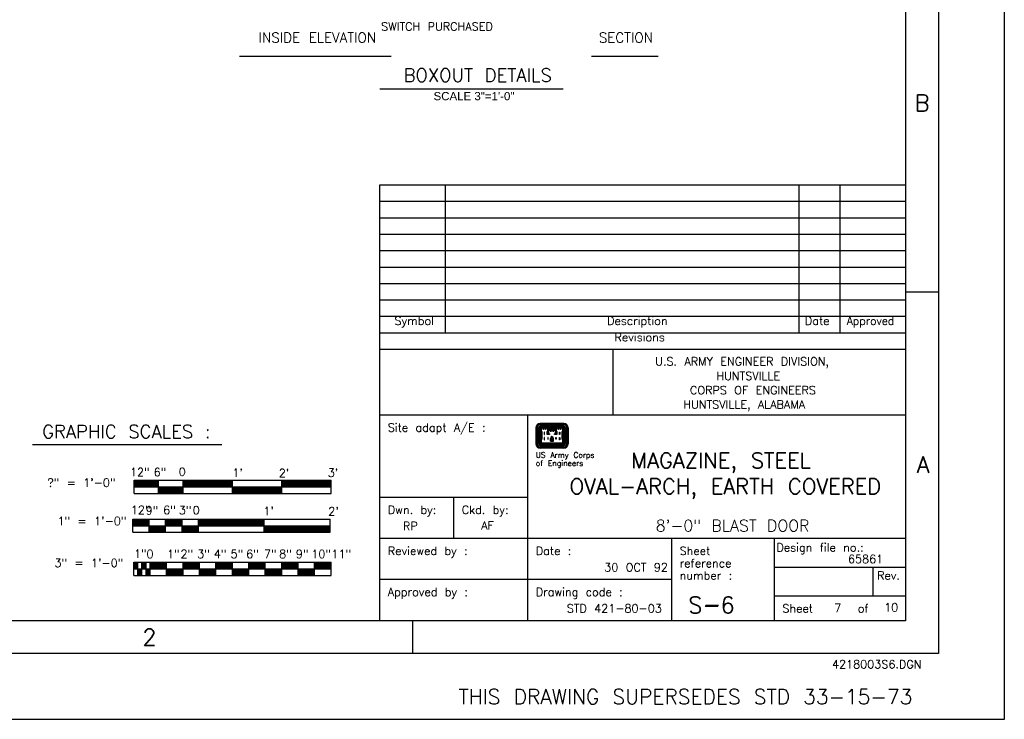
# Model space of a CAD drawing. Extents: x -27.8 to 14.2, y -21.6 to 8.4.
# Tile 12 of 30: x -0.8 to 14.2, y -21.6 to -11. Entities that reach past the tile are written whole.
import ezdxf
from ezdxf.enums import TextEntityAlignment as Align

# ---------------------------------------------------------------- set-up
doc = ezdxf.new("R2010")
doc.units = 0
doc.header["$MEASUREMENT"] = 0
for name, color, linetype in [('01', 7, 'CONTINUOUS'), ('02', 7, 'CONTINUOUS'), ('20', 7, 'CONTINUOUS')]:
    doc.layers.add(name, color=color, linetype=linetype)
doc.styles.add('ARIAL', font='Arial')
doc.styles.add('TXT_SHX', font='txt.shx')

msp = doc.modelspace()

# ---------------------------------------------------------------- linework, layer by layer
at = {"layer": '01', "color": 7, "linetype": 'CONTINUOUS'}
for p, q in [((14.214, 8.357), (14.214, -21.643)), ((13.214, 7.357), (13.214, -20.643)), ((12.714, 6.857), (12.714, -20.143)), ((2.584, -11.556), (4.889, -11.556)), ((7.935, -11.556), (8.951, -11.556)), ((4.72, -12.051), (7.505, -12.051)), ((4.714, -13.518), (4.714, -16.018)), ((12.714, -13.518), (4.714, -13.518)), ((5.714, -13.518), (5.714, -15.768)), ((11.089, -13.518), (11.089, -15.768)), ((11.714, -13.518), (11.714, -15.768)), ((12.714, -13.768), (4.714, -13.768)), ((12.714, -14.018), (4.714, -14.018)), ((12.714, -14.268), (4.714, -14.268)), ((12.714, -14.518), (4.714, -14.518)), ((12.714, -14.768), (4.714, -14.768)), ((12.714, -15.018), (4.714, -15.018)), ((12.714, -15.268), (4.714, -15.268)), ((12.714, -15.143), (13.214, -15.143)), ((12.714, -15.518), (4.714, -15.518)), ((12.714, -15.768), (4.714, -15.768)), ((4.714, -16.018), (4.714, -20.143)), ((12.714, -16.018), (4.714, -16.018)), ((8.262, -16.018), (8.262, -17.018)), ((12.714, -17.018), (4.714, -17.018)), ((6.964, -17.018), (6.964, -20.143)), ((6.964, -18.268), (4.714, -18.268)), ((5.839, -18.268), (5.839, -18.893)), ((12.714, -18.893), (4.714, -18.893)), ((9.152, -18.893), (9.152, -20.143)), ((10.714, -18.893), (10.714, -20.143)), ((0.976, -19.254), (3.976, -19.254)), ((0.976, -19.454), (0.976, -19.254)), ((0.976, -19.259), (1.039, -19.259)), ((0.976, -19.264), (1.039, -19.264)), ((0.976, -19.269), (1.039, -19.269)), ((0.976, -19.274), (1.039, -19.274)), ((0.976, -19.279), (1.039, -19.279)), ((0.976, -19.284), (1.039, -19.284)), ((0.976, -19.289), (1.039, -19.289)), ((0.976, -19.294), (1.039, -19.294)), ((0.976, -19.299), (1.039, -19.299)), ((0.976, -19.304), (1.039, -19.304)), ((0.976, -19.309), (1.039, -19.309)), ((0.976, -19.314), (1.039, -19.314)), ((1.039, -19.454), (1.039, -19.254)), ((1.101, -19.454), (1.101, -19.254)), ((1.101, -19.259), (1.164, -19.259)), ((1.101, -19.264), (1.164, -19.264)), ((1.101, -19.269), (1.164, -19.269)), ((1.101, -19.274), (1.164, -19.274)), ((1.101, -19.279), (1.164, -19.279)), ((1.101, -19.284), (1.164, -19.284)), ((1.101, -19.289), (1.164, -19.289)), ((1.101, -19.294), (1.164, -19.294)), ((1.101, -19.299), (1.164, -19.299)), ((1.101, -19.304), (1.164, -19.304)), ((1.101, -19.309), (1.164, -19.309)), ((1.101, -19.314), (1.164, -19.314)), ((1.164, -19.454), (1.164, -19.254)), ((1.226, -19.454), (1.226, -19.254)), ((1.226, -19.259), (1.476, -19.259)), ((1.226, -19.264), (1.476, -19.264)), ((1.226, -19.269), (1.476, -19.269)), ((1.226, -19.274), (1.476, -19.274)), ((1.226, -19.279), (1.476, -19.279)), ((1.226, -19.284), (1.476, -19.284)), ((1.226, -19.289), (1.476, -19.289)), ((1.226, -19.294), (1.476, -19.294)), ((1.226, -19.299), (1.476, -19.299)), ((1.226, -19.304), (1.476, -19.304)), ((1.226, -19.309), (1.476, -19.309)), ((1.226, -19.314), (1.476, -19.314)), ((1.476, -19.454), (1.476, -19.254)), ((1.726, -19.454), (1.726, -19.254)), ((1.726, -19.454), (1.726, -19.254)), ((1.726, -19.259), (1.976, -19.259)), ((1.726, -19.264), (1.976, -19.264)), ((1.726, -19.269), (1.976, -19.269)), ((1.726, -19.274), (1.976, -19.274)), ((1.726, -19.279), (1.976, -19.279)), ((1.726, -19.284), (1.976, -19.284)), ((1.726, -19.289), (1.976, -19.289)), ((1.726, -19.294), (1.976, -19.294)), ((1.726, -19.299), (1.976, -19.299)), ((1.726, -19.304), (1.976, -19.304)), ((1.726, -19.309), (1.976, -19.309)), ((1.726, -19.314), (1.976, -19.314)), ((1.976, -19.454), (1.976, -19.254)), ((2.226, -19.454), (2.226, -19.254)), ((2.226, -19.454), (2.226, -19.254)), ((2.226, -19.259), (2.476, -19.259)), ((2.226, -19.264), (2.476, -19.264)), ((2.226, -19.269), (2.476, -19.269)), ((2.226, -19.274), (2.476, -19.274)), ((2.226, -19.279), (2.476, -19.279)), ((2.226, -19.284), (2.476, -19.284)), ((2.226, -19.289), (2.476, -19.289)), ((2.226, -19.294), (2.476, -19.294)), ((2.226, -19.299), (2.476, -19.299)), ((2.226, -19.304), (2.476, -19.304)), ((2.226, -19.309), (2.476, -19.309)), ((2.226, -19.314), (2.476, -19.314)), ((2.476, -19.454), (2.476, -19.254)), ((2.726, -19.454), (2.726, -19.254)), ((2.726, -19.454), (2.726, -19.254)), ((2.726, -19.259), (2.976, -19.259)), ((2.726, -19.264), (2.976, -19.264)), ((2.726, -19.269), (2.976, -19.269)), ((2.726, -19.274), (2.976, -19.274)), ((2.726, -19.279), (2.976, -19.279)), ((2.726, -19.284), (2.976, -19.284)), ((2.726, -19.289), (2.976, -19.289)), ((2.726, -19.294), (2.976, -19.294)), ((2.726, -19.299), (2.976, -19.299)), ((2.726, -19.304), (2.976, -19.304)), ((2.726, -19.309), (2.976, -19.309)), ((2.726, -19.314), (2.976, -19.314)), ((2.976, -19.454), (2.976, -19.254)), ((3.226, -19.454), (3.226, -19.254)), ((3.226, -19.454), (3.226, -19.254)), ((3.226, -19.259), (3.476, -19.259)), ((3.226, -19.264), (3.476, -19.264)), ((3.226, -19.269), (3.476, -19.269)), ((3.226, -19.274), (3.476, -19.274)), ((3.226, -19.279), (3.476, -19.279)), ((3.226, -19.284), (3.476, -19.284)), ((3.226, -19.289), (3.476, -19.289)), ((3.226, -19.294), (3.476, -19.294)), ((3.226, -19.299), (3.476, -19.299)), ((3.226, -19.304), (3.476, -19.304)), ((3.226, -19.309), (3.476, -19.309)), ((3.226, -19.314), (3.476, -19.314)), ((3.476, -19.454), (3.476, -19.254)), ((3.476, -19.454), (3.476, -19.254)), ((3.726, -19.454), (3.726, -19.254)), ((3.726, -19.454), (3.726, -19.254)), ((3.726, -19.259), (3.976, -19.259)), ((3.726, -19.264), (3.976, -19.264)), ((3.726, -19.269), (3.976, -19.269)), ((3.726, -19.274), (3.976, -19.274)), ((3.726, -19.279), (3.976, -19.279)), ((3.726, -19.284), (3.976, -19.284)), ((3.726, -19.289), (3.976, -19.289)), ((3.726, -19.294), (3.976, -19.294)), ((3.726, -19.299), (3.976, -19.299)), ((3.726, -19.304), (3.976, -19.304)), ((3.726, -19.309), (3.976, -19.309)), ((3.726, -19.314), (3.976, -19.314)), ((3.976, -19.454), (3.976, -19.254)), ((0.976, -19.319), (1.039, -19.319)), ((0.976, -19.324), (1.039, -19.324)), ((0.976, -19.329), (1.039, -19.329)), ((0.976, -19.334), (1.039, -19.334)), ((0.976, -19.339), (1.039, -19.339)), ((0.976, -19.344), (1.039, -19.344)), ((0.976, -19.349), (1.039, -19.349)), ((0.976, -19.354), (3.976, -19.354)), ((0.976, -19.454), (3.976, -19.454)), ((1.039, -19.358), (1.101, -19.358)), ((1.039, -19.363), (1.101, -19.363)), ((1.039, -19.368), (1.101, -19.368)), ((1.039, -19.373), (1.101, -19.373)), ((1.039, -19.378), (1.101, -19.378)), ((1.039, -19.383), (1.101, -19.383)), ((1.039, -19.388), (1.101, -19.388)), ((1.039, -19.393), (1.101, -19.393)), ((1.039, -19.398), (1.101, -19.398)), ((1.039, -19.403), (1.101, -19.403)), ((1.039, -19.408), (1.101, -19.408)), ((1.039, -19.413), (1.101, -19.413)), ((1.039, -19.418), (1.101, -19.418)), ((1.039, -19.423), (1.101, -19.423)), ((1.039, -19.428), (1.101, -19.428)), ((1.039, -19.433), (1.101, -19.433)), ((1.039, -19.438), (1.101, -19.438)), ((1.039, -19.443), (1.101, -19.443)), ((1.039, -19.448), (1.101, -19.448)), ((1.101, -19.319), (1.164, -19.319)), ((1.101, -19.324), (1.164, -19.324)), ((1.101, -19.329), (1.164, -19.329)), ((1.101, -19.334), (1.164, -19.334)), ((1.101, -19.339), (1.164, -19.339)), ((1.101, -19.344), (1.164, -19.344)), ((1.101, -19.349), (1.164, -19.349)), ((1.164, -19.357), (1.226, -19.357)), ((1.164, -19.362), (1.226, -19.362)), ((1.164, -19.367), (1.226, -19.367)), ((1.164, -19.372), (1.226, -19.372)), ((1.164, -19.377), (1.226, -19.377)), ((1.164, -19.382), (1.226, -19.382)), ((1.164, -19.387), (1.226, -19.387)), ((1.164, -19.392), (1.226, -19.392)), ((1.164, -19.397), (1.226, -19.397)), ((1.164, -19.402), (1.226, -19.402)), ((1.164, -19.407), (1.226, -19.407)), ((1.164, -19.412), (1.226, -19.412)), ((1.164, -19.417), (1.226, -19.417)), ((1.164, -19.422), (1.226, -19.422)), ((1.164, -19.427), (1.226, -19.427)), ((1.164, -19.432), (1.226, -19.432)), ((1.164, -19.437), (1.226, -19.437)), ((1.164, -19.442), (1.226, -19.442)), ((1.164, -19.447), (1.226, -19.447)), ((1.226, -19.319), (1.476, -19.319)), ((1.226, -19.324), (1.476, -19.324)), ((1.226, -19.329), (1.476, -19.329)), ((1.226, -19.334), (1.476, -19.334)), ((1.226, -19.339), (1.476, -19.339)), ((1.226, -19.344), (1.476, -19.344)), ((1.226, -19.349), (1.476, -19.349)), ((1.476, -19.359), (1.726, -19.359)), ((1.476, -19.364), (1.726, -19.364)), ((1.476, -19.369), (1.726, -19.369)), ((1.476, -19.374), (1.726, -19.374)), ((1.476, -19.379), (1.726, -19.379)), ((1.476, -19.384), (1.726, -19.384)), ((1.476, -19.389), (1.726, -19.389)), ((1.476, -19.394), (1.726, -19.394)), ((1.476, -19.399), (1.726, -19.399)), ((1.476, -19.404), (1.726, -19.404)), ((1.476, -19.409), (1.726, -19.409)), ((1.476, -19.414), (1.726, -19.414)), ((1.476, -19.419), (1.726, -19.419)), ((1.476, -19.424), (1.726, -19.424)), ((1.476, -19.429), (1.726, -19.429)), ((1.476, -19.434), (1.726, -19.434)), ((1.476, -19.439), (1.726, -19.439)), ((1.476, -19.444), (1.726, -19.444)), ((1.476, -19.449), (1.726, -19.449)), ((1.726, -19.319), (1.976, -19.319)), ((1.726, -19.324), (1.976, -19.324)), ((1.726, -19.329), (1.976, -19.329)), ((1.726, -19.334), (1.976, -19.334)), ((1.726, -19.339), (1.976, -19.339)), ((1.726, -19.344), (1.976, -19.344)), ((1.726, -19.349), (1.976, -19.349)), ((1.976, -19.359), (2.226, -19.359)), ((1.976, -19.364), (2.226, -19.364)), ((1.976, -19.369), (2.226, -19.369)), ((1.976, -19.374), (2.226, -19.374)), ((1.976, -19.379), (2.226, -19.379)), ((1.976, -19.384), (2.226, -19.384)), ((1.976, -19.389), (2.226, -19.389)), ((1.976, -19.394), (2.226, -19.394)), ((1.976, -19.399), (2.226, -19.399)), ((1.976, -19.404), (2.226, -19.404)), ((1.976, -19.409), (2.226, -19.409)), ((1.976, -19.414), (2.226, -19.414)), ((1.976, -19.419), (2.226, -19.419)), ((1.976, -19.424), (2.226, -19.424)), ((1.976, -19.429), (2.226, -19.429)), ((1.976, -19.434), (2.226, -19.434)), ((1.976, -19.439), (2.226, -19.439)), ((1.976, -19.444), (2.226, -19.444)), ((1.976, -19.449), (2.226, -19.449)), ((2.226, -19.319), (2.476, -19.319)), ((2.226, -19.324), (2.476, -19.324)), ((2.226, -19.329), (2.476, -19.329)), ((2.226, -19.334), (2.476, -19.334)), ((2.226, -19.339), (2.476, -19.339)), ((2.226, -19.344), (2.476, -19.344)), ((2.226, -19.349), (2.476, -19.349)), ((2.476, -19.359), (2.726, -19.359)), ((2.476, -19.364), (2.726, -19.364)), ((2.476, -19.369), (2.726, -19.369)), ((2.476, -19.374), (2.726, -19.374)), ((2.476, -19.379), (2.726, -19.379)), ((2.476, -19.384), (2.726, -19.384)), ((2.476, -19.389), (2.726, -19.389)), ((2.476, -19.394), (2.726, -19.394)), ((2.476, -19.399), (2.726, -19.399)), ((2.476, -19.404), (2.726, -19.404)), ((2.476, -19.409), (2.726, -19.409)), ((2.476, -19.414), (2.726, -19.414)), ((2.476, -19.419), (2.726, -19.419)), ((2.476, -19.424), (2.726, -19.424)), ((2.476, -19.429), (2.726, -19.429)), ((2.476, -19.434), (2.726, -19.434)), ((2.476, -19.439), (2.726, -19.439)), ((2.476, -19.444), (2.726, -19.444)), ((2.476, -19.449), (2.726, -19.449)), ((2.726, -19.319), (2.976, -19.319)), ((2.726, -19.324), (2.976, -19.324)), ((2.726, -19.329), (2.976, -19.329)), ((2.726, -19.334), (2.976, -19.334)), ((2.726, -19.339), (2.976, -19.339)), ((2.726, -19.344), (2.976, -19.344)), ((2.726, -19.349), (2.976, -19.349)), ((2.976, -19.359), (3.226, -19.359)), ((2.976, -19.364), (3.226, -19.364)), ((2.976, -19.369), (3.226, -19.369)), ((2.976, -19.374), (3.226, -19.374)), ((2.976, -19.379), (3.226, -19.379)), ((2.976, -19.384), (3.226, -19.384)), ((2.976, -19.389), (3.226, -19.389)), ((2.976, -19.394), (3.226, -19.394)), ((2.976, -19.399), (3.226, -19.399)), ((2.976, -19.404), (3.226, -19.404)), ((2.976, -19.409), (3.226, -19.409)), ((2.976, -19.414), (3.226, -19.414)), ((2.976, -19.419), (3.226, -19.419)), ((2.976, -19.424), (3.226, -19.424)), ((2.976, -19.429), (3.226, -19.429)), ((2.976, -19.434), (3.226, -19.434)), ((2.976, -19.439), (3.226, -19.439)), ((2.976, -19.444), (3.226, -19.444)), ((2.976, -19.449), (3.226, -19.449)), ((3.226, -19.319), (3.476, -19.319)), ((3.226, -19.324), (3.476, -19.324)), ((3.226, -19.329), (3.476, -19.329)), ((3.226, -19.334), (3.476, -19.334)), ((3.226, -19.339), (3.476, -19.339)), ((3.226, -19.344), (3.476, -19.344)), ((3.226, -19.349), (3.476, -19.349)), ((3.476, -19.359), (3.726, -19.359)), ((3.476, -19.364), (3.726, -19.364)), ((3.476, -19.369), (3.726, -19.369)), ((3.476, -19.374), (3.726, -19.374)), ((3.476, -19.379), (3.726, -19.379)), ((3.476, -19.384), (3.726, -19.384)), ((3.476, -19.389), (3.726, -19.389)), ((3.476, -19.394), (3.726, -19.394)), ((3.476, -19.399), (3.726, -19.399)), ((3.476, -19.404), (3.726, -19.404)), ((3.476, -19.409), (3.726, -19.409)), ((3.476, -19.414), (3.726, -19.414)), ((3.476, -19.419), (3.726, -19.419)), ((3.476, -19.424), (3.726, -19.424)), ((3.476, -19.429), (3.726, -19.429)), ((3.476, -19.434), (3.726, -19.434)), ((3.476, -19.439), (3.726, -19.439)), ((3.476, -19.444), (3.726, -19.444)), ((3.476, -19.449), (3.726, -19.449)), ((3.726, -19.319), (3.976, -19.319)), ((3.726, -19.324), (3.976, -19.324)), ((3.726, -19.329), (3.976, -19.329)), ((3.726, -19.334), (3.976, -19.334)), ((3.726, -19.339), (3.976, -19.339)), ((3.726, -19.344), (3.976, -19.344)), ((3.726, -19.349), (3.976, -19.349)), ((12.714, -19.331), (10.714, -19.331)), ((12.214, -19.331), (12.214, -19.768)), ((9.152, -19.518), (4.714, -19.518)), ((12.714, -19.768), (10.714, -19.768)), ((12.714, -20.143), (-25.286, -20.143)), ((5.214, -20.143), (5.214, -20.643)), ((13.214, -20.643), (-26.786, -20.643)), ((14.214, -21.643), (-27.786, -21.643))]:
    msp.add_line(p, q, dxfattribs=at)
at = {"layer": '01', "color": 1, "linetype": 'CONTINUOUS'}
for p, q in [((7.089, -17.208), (7.089, -17.454)), ((7.093, -17.208), (7.093, -17.454)), ((7.099, -17.208), (7.099, -17.454)), ((7.104, -17.208), (7.104, -17.454)), ((7.109, -17.208), (7.109, -17.454)), ((7.13, -17.208), (7.13, -17.454)), ((7.135, -17.208), (7.135, -17.454)), ((7.14, -17.208), (7.14, -17.454)), ((7.145, -17.208), (7.145, -17.454)), ((7.15, -17.208), (7.15, -17.454)), ((7.518, -17.143), (7.154, -17.143)), ((7.518, -17.147), (7.154, -17.147)), ((7.518, -17.152), (7.154, -17.152)), ((7.518, -17.157), (7.154, -17.157)), ((7.518, -17.163), (7.154, -17.163)), ((7.518, -17.183), (7.154, -17.183)), ((7.518, -17.189), (7.154, -17.189)), ((7.518, -17.194), (7.154, -17.194)), ((7.518, -17.199), (7.154, -17.199)), ((7.518, -17.204), (7.154, -17.204)), ((7.156, -17.208), (7.156, -17.452)), ((7.161, -17.208), (7.161, -17.447)), ((7.28, -17.209), (7.392, -17.209)), ((7.28, -17.214), (7.392, -17.214)), ((7.511, -17.208), (7.511, -17.447)), ((7.516, -17.208), (7.516, -17.452)), ((7.521, -17.208), (7.521, -17.454)), ((7.527, -17.208), (7.527, -17.454)), ((7.532, -17.208), (7.532, -17.454)), ((7.537, -17.208), (7.537, -17.454)), ((7.542, -17.208), (7.542, -17.454)), ((7.563, -17.208), (7.563, -17.454)), ((7.568, -17.208), (7.568, -17.454)), ((7.574, -17.208), (7.574, -17.454)), ((7.579, -17.208), (7.579, -17.454)), ((7.582, -17.208), (7.582, -17.454)), ((7.165, -17.26), (7.165, -17.386)), ((7.17, -17.265), (7.17, -17.38)), ((7.28, -17.219), (7.392, -17.219)), ((7.28, -17.225), (7.392, -17.225)), ((7.28, -17.23), (7.392, -17.23)), ((7.28, -17.235), (7.392, -17.235)), ((7.28, -17.24), (7.392, -17.24)), ((7.502, -17.265), (7.502, -17.38)), ((7.507, -17.26), (7.507, -17.385)), ((7.518, -17.457), (7.154, -17.457)), ((7.518, -17.462), (7.154, -17.462)), ((7.518, -17.468), (7.154, -17.468)), ((7.518, -17.473), (7.154, -17.473)), ((7.518, -17.478), (7.154, -17.478)), ((7.518, -17.499), (7.154, -17.499)), ((7.518, -17.504), (7.154, -17.504)), ((7.518, -17.509), (7.154, -17.509)), ((7.518, -17.515), (7.154, -17.515)), ((7.518, -17.518), (7.154, -17.518)), ((7.516, -17.452), (7.156, -17.452)), ((7.511, -17.447), (7.161, -17.447)), ((7.312, -17.411), (7.312, -17.371)), ((7.312, -17.411), (7.36, -17.411)), ((7.317, -17.411), (7.317, -17.371)), ((7.322, -17.411), (7.322, -17.371)), ((7.327, -17.411), (7.327, -17.371)), ((7.333, -17.411), (7.333, -17.371)), ((7.339, -17.411), (7.339, -17.371)), ((7.344, -17.411), (7.344, -17.371)), ((7.35, -17.411), (7.35, -17.371)), ((7.355, -17.411), (7.355, -17.371)), ((7.36, -17.411), (7.36, -17.371))]:
    msp.add_line(p, q, dxfattribs=at)
for points in [[(7.165, -17.208), (7.165, -17.255), (7.175, -17.265), (7.175, -17.38), (7.165, -17.391), (7.165, -17.443), (7.507, -17.443), (7.507, -17.391), (7.496, -17.38), (7.496, -17.265), (7.507, -17.255), (7.507, -17.208), (7.462, -17.208), (7.427, -17.208), (7.395, -17.208), (7.395, -17.255), (7.406, -17.265), (7.406, -17.307), (7.381, -17.307), (7.381, -17.303), (7.392, -17.292), (7.392, -17.245), (7.347, -17.245), (7.312, -17.245), (7.28, -17.245), (7.28, -17.292), (7.291, -17.303), (7.291, -17.307), (7.266, -17.307), (7.266, -17.265), (7.277, -17.255), (7.277, -17.208), (7.231, -17.208), (7.197, -17.208)], [(7.17, -17.213), (7.17, -17.253), (7.181, -17.263), (7.181, -17.382), (7.17, -17.393), (7.17, -17.438), (7.502, -17.438), (7.502, -17.393), (7.491, -17.382), (7.491, -17.263), (7.502, -17.253), (7.502, -17.213), (7.47, -17.213), (7.47, -17.232), (7.467, -17.232), (7.467, -17.213), (7.435, -17.213), (7.435, -17.232), (7.432, -17.232), (7.432, -17.213), (7.4, -17.213), (7.4, -17.253), (7.411, -17.263), (7.411, -17.312), (7.376, -17.312), (7.376, -17.301), (7.387, -17.29), (7.387, -17.25), (7.355, -17.25), (7.355, -17.269), (7.352, -17.269), (7.352, -17.25), (7.32, -17.25), (7.32, -17.269), (7.317, -17.269), (7.317, -17.25), (7.285, -17.25), (7.285, -17.29), (7.296, -17.301), (7.296, -17.312), (7.261, -17.312), (7.261, -17.263), (7.272, -17.253), (7.272, -17.213), (7.24, -17.213), (7.24, -17.232), (7.237, -17.232), (7.237, -17.213), (7.205, -17.213), (7.205, -17.232), (7.202, -17.232), (7.202, -17.213)], [(7.219, -17.277), (7.219, -17.312), (7.222, -17.312), (7.222, -17.277)], [(7.219, -17.357), (7.219, -17.392), (7.222, -17.392), (7.222, -17.357)], [(7.274, -17.357), (7.274, -17.382), (7.277, -17.382), (7.277, -17.357)], [(7.398, -17.357), (7.398, -17.382), (7.395, -17.382), (7.395, -17.357)], [(7.453, -17.277), (7.453, -17.312), (7.449, -17.312), (7.449, -17.277)], [(7.453, -17.357), (7.453, -17.392), (7.449, -17.392), (7.449, -17.357)]]:
    msp.add_lwpolyline(points, close=True, dxfattribs=at)
for points in [[(7.274, -17.265), (7.271, -17.268), (7.271, -17.302), (7.282, -17.302), (7.275, -17.294), (7.275, -17.264)], [(7.398, -17.265), (7.401, -17.268), (7.401, -17.302), (7.39, -17.302), (7.397, -17.294), (7.397, -17.264)]]:
    msp.add_lwpolyline(points, dxfattribs=at)
for centre, radius, start, end in [((7.154, -17.207), 0.0554, 90, 180), ((7.154, -17.207), 0.0449, 90, 180), ((7.154, -17.207), 0.0241, 90, 180), ((7.154, -17.207), 0.0189, 90, 180), ((7.154, -17.207), 0.0137, 90, 180), ((7.518, -17.207), 0.0606, 0, 90), ((7.518, -17.207), 0.0554, 0, 90), ((7.518, -17.207), 0.0501, 0, 90), ((7.518, -17.207), 0.0449, 0, 90), ((7.345, -17.373), 0.0229, 103.4698, 176.0575), ((7.327, -17.373), 0.0125, 3.9425, 76.5302), ((7.327, -17.373), 0.0177, 3.9425, 76.5302), ((7.154, -17.454), 0.0554, 180, 270), ((7.154, -17.454), 0.0241, 180, 270), ((7.154, -17.454), 0.0189, 180, 270), ((7.518, -17.454), 0.0501, 270, 0), ((7.518, -17.454), 0.0554, 270, 0)]:
    msp.add_arc(centre, radius, start, end, dxfattribs=at)
for centre, major_axis, start_param, end_param in [((7.154, -17.207), (0, 0.0643), 0, 1.570796), ((7.154, -17.207), (-0.0606, 0), 4.712389, 6.283185), ((7.154, -17.207), (0, 0.0501), 0, 1.570796), ((7.154, -17.207), (-0.00848, 0), 4.712389, 6.283185), ((7.154, -17.207), (0, 0.00327), 0, 1.570796), ((7.518, -17.207), (0, 0.0643), 4.712389, 6.283185), ((7.518, -17.207), (0, 0.0241), 4.712389, 6.283185), ((7.518, -17.207), (0, 0.0189), 4.712389, 6.283185), ((7.518, -17.207), (0, 0.0137), 4.712389, 6.283185), ((7.518, -17.207), (0, 0.00848), 4.712389, 6.283185), ((7.518, -17.207), (0, 0.00327), 4.712389, 6.283185), ((7.345, -17.373), (-0.0324, -0.0078), 4.750756, 5.979283), ((7.345, -17.373), (-0.0065, 0.0273), 0, 1.266894), ((7.345, -17.373), (-0.0041, 0.0172), 0, 1.266894), ((7.327, -17.373), (-0.0223, 0.0053), 3.445495, 4.712389), ((7.345, -17.373), (-0.0121, -0.0029), 4.712389, 5.979283), ((7.327, -17.373), (-0.0273, 0.0065), 3.445495, 4.712389), ((7.327, -17.373), (-0.0324, 0.0078), 3.445495, 4.67512), ((7.154, -17.454), (0, -0.0643), 4.712389, 6.283185), ((7.154, -17.454), (0, -0.0606), 4.712389, 6.283185), ((7.154, -17.454), (0, -0.0501), 4.712389, 6.283185), ((7.154, -17.454), (0, -0.0449), 4.712389, 6.283185), ((7.154, -17.454), (0, -0.0137), 4.712389, 6.283185), ((7.154, -17.454), (0, -0.00848), 4.712389, 6.283185), ((7.154, -17.454), (0, -0.00327), 4.712389, 6.283185), ((7.518, -17.454), (0.0643, 0), 4.712389, 6.283185), ((7.518, -17.454), (0.0241, 0), 4.712389, 6.283185), ((7.518, -17.454), (0.0189, 0), 4.712389, 6.283185), ((7.518, -17.454), (0.0137, 0), 4.712389, 6.283185), ((7.518, -17.454), (0.00848, 0), 4.712389, 6.283185), ((7.518, -17.454), (0.00327, 0), 4.712389, 6.283185), ((7.518, -17.454), (0, -0.0449), 0, 1.570796), ((7.518, -17.454), (0, -0.0606), 0, 1.570796)]:
    msp.add_ellipse(centre, major_axis=major_axis, ratio=1, start_param=start_param, end_param=end_param, dxfattribs=at)
at = {"layer": '02', "color": 7, "linetype": 'CONTINUOUS'}
for p, q in [((-0.562, -17.462), (2.317, -17.462)), ((0.98, -18.006), (3.98, -18.006)), ((0.98, -18.206), (0.98, -18.006)), ((0.98, -18.011), (1.355, -18.011)), ((0.98, -18.016), (1.355, -18.016)), ((0.98, -18.021), (1.355, -18.021)), ((0.98, -18.026), (1.355, -18.026)), ((0.98, -18.031), (1.355, -18.031)), ((0.98, -18.036), (1.355, -18.036)), ((0.98, -18.041), (1.355, -18.041)), ((0.98, -18.046), (1.355, -18.046)), ((0.98, -18.051), (1.355, -18.051)), ((0.98, -18.056), (1.355, -18.056)), ((0.98, -18.061), (1.355, -18.061)), ((0.98, -18.066), (1.355, -18.066)), ((0.98, -18.071), (1.355, -18.071)), ((0.98, -18.076), (1.355, -18.076)), ((0.98, -18.081), (1.355, -18.081)), ((0.98, -18.086), (1.355, -18.086)), ((0.98, -18.091), (1.355, -18.091)), ((0.98, -18.096), (1.355, -18.096)), ((0.98, -18.101), (1.355, -18.101)), ((0.98, -18.106), (3.98, -18.106)), ((1.355, -18.206), (1.355, -18.006)), ((1.355, -18.111), (1.73, -18.111)), ((1.355, -18.116), (1.73, -18.116)), ((1.73, -18.206), (1.73, -18.006)), ((1.73, -18.011), (2.48, -18.011)), ((1.73, -18.016), (2.48, -18.016)), ((1.73, -18.021), (2.48, -18.021)), ((1.73, -18.026), (2.48, -18.026)), ((1.73, -18.031), (2.48, -18.031)), ((1.73, -18.036), (2.48, -18.036)), ((1.73, -18.041), (2.48, -18.041)), ((1.73, -18.046), (2.48, -18.046)), ((1.73, -18.051), (2.48, -18.051)), ((1.73, -18.056), (2.48, -18.056)), ((1.73, -18.061), (2.48, -18.061)), ((1.73, -18.066), (2.48, -18.066)), ((1.73, -18.071), (2.48, -18.071)), ((1.73, -18.076), (2.48, -18.076)), ((1.73, -18.081), (2.48, -18.081)), ((1.73, -18.086), (2.48, -18.086)), ((1.73, -18.091), (2.48, -18.091)), ((1.73, -18.096), (2.48, -18.096)), ((1.73, -18.101), (2.48, -18.101)), ((2.48, -18.206), (2.48, -18.006)), ((2.48, -18.111), (3.23, -18.111)), ((2.48, -18.116), (3.23, -18.116)), ((3.23, -18.206), (3.23, -18.006)), ((3.23, -18.011), (3.98, -18.011)), ((3.23, -18.016), (3.98, -18.016)), ((3.23, -18.021), (3.98, -18.021)), ((3.23, -18.026), (3.98, -18.026)), ((3.23, -18.031), (3.98, -18.031)), ((3.23, -18.036), (3.98, -18.036)), ((3.23, -18.041), (3.98, -18.041)), ((3.23, -18.046), (3.98, -18.046)), ((3.23, -18.051), (3.98, -18.051)), ((3.23, -18.056), (3.98, -18.056)), ((3.23, -18.061), (3.98, -18.061)), ((3.23, -18.066), (3.98, -18.066)), ((3.23, -18.071), (3.98, -18.071)), ((3.23, -18.076), (3.98, -18.076)), ((3.23, -18.081), (3.98, -18.081)), ((3.23, -18.086), (3.98, -18.086)), ((3.23, -18.091), (3.98, -18.091)), ((3.23, -18.096), (3.98, -18.096)), ((3.23, -18.101), (3.98, -18.101)), ((3.98, -18.206), (3.98, -18.006)), ((0.98, -18.206), (3.98, -18.206)), ((1.355, -18.121), (1.73, -18.121)), ((1.355, -18.126), (1.73, -18.126)), ((1.355, -18.131), (1.73, -18.131)), ((1.355, -18.136), (1.73, -18.136)), ((1.355, -18.141), (1.73, -18.141)), ((1.355, -18.146), (1.73, -18.146)), ((1.355, -18.151), (1.73, -18.151)), ((1.355, -18.156), (1.73, -18.156)), ((1.355, -18.161), (1.73, -18.161)), ((1.355, -18.166), (1.73, -18.166)), ((1.355, -18.171), (1.73, -18.171)), ((1.355, -18.176), (1.73, -18.176)), ((1.355, -18.181), (1.73, -18.181)), ((1.355, -18.186), (1.73, -18.186)), ((1.355, -18.191), (1.73, -18.191)), ((1.355, -18.196), (1.73, -18.196)), ((1.355, -18.201), (1.73, -18.201)), ((2.48, -18.121), (3.23, -18.121)), ((2.48, -18.126), (3.23, -18.126)), ((2.48, -18.131), (3.23, -18.131)), ((2.48, -18.136), (3.23, -18.136)), ((2.48, -18.141), (3.23, -18.141)), ((2.48, -18.146), (3.23, -18.146)), ((2.48, -18.151), (3.23, -18.151)), ((2.48, -18.156), (3.23, -18.156)), ((2.48, -18.161), (3.23, -18.161)), ((2.48, -18.166), (3.23, -18.166)), ((2.48, -18.171), (3.23, -18.171)), ((2.48, -18.176), (3.23, -18.176)), ((2.48, -18.181), (3.23, -18.181)), ((2.48, -18.186), (3.23, -18.186)), ((2.48, -18.191), (3.23, -18.191)), ((2.48, -18.196), (3.23, -18.196)), ((2.48, -18.201), (3.23, -18.201))]:
    msp.add_line(p, q, dxfattribs=at)
at = {"layer": '20', "color": 7, "linetype": 'CONTINUOUS'}
for p, q in [((0.961, -18.598), (3.961, -18.598)), ((0.961, -18.798), (0.961, -18.598)), ((0.961, -18.603), (1.211, -18.603)), ((0.961, -18.608), (1.211, -18.608)), ((0.961, -18.613), (1.211, -18.613)), ((0.961, -18.618), (1.211, -18.618)), ((0.961, -18.623), (1.211, -18.623)), ((0.961, -18.628), (1.211, -18.628)), ((0.961, -18.633), (1.211, -18.633)), ((0.961, -18.638), (1.211, -18.638)), ((0.961, -18.643), (1.211, -18.643)), ((0.961, -18.648), (1.211, -18.648)), ((0.961, -18.653), (1.211, -18.653)), ((0.961, -18.658), (1.211, -18.658)), ((0.961, -18.663), (1.211, -18.663)), ((0.961, -18.668), (1.211, -18.668)), ((0.961, -18.673), (1.211, -18.673)), ((0.961, -18.678), (1.211, -18.678)), ((0.961, -18.683), (1.211, -18.683)), ((0.961, -18.688), (1.211, -18.688)), ((0.961, -18.693), (1.211, -18.693)), ((0.961, -18.698), (3.961, -18.698)), ((1.211, -18.798), (1.211, -18.598)), ((1.211, -18.703), (1.461, -18.703)), ((1.211, -18.708), (1.461, -18.708)), ((1.211, -18.713), (1.461, -18.713)), ((1.461, -18.798), (1.461, -18.598)), ((1.461, -18.603), (1.711, -18.603)), ((1.461, -18.608), (1.711, -18.608)), ((1.461, -18.613), (1.711, -18.613)), ((1.461, -18.618), (1.711, -18.618)), ((1.461, -18.623), (1.711, -18.623)), ((1.461, -18.628), (1.711, -18.628)), ((1.461, -18.633), (1.711, -18.633)), ((1.461, -18.638), (1.711, -18.638)), ((1.461, -18.643), (1.711, -18.643)), ((1.461, -18.648), (1.711, -18.648)), ((1.461, -18.653), (1.711, -18.653)), ((1.461, -18.658), (1.711, -18.658)), ((1.461, -18.663), (1.711, -18.663)), ((1.461, -18.668), (1.711, -18.668)), ((1.461, -18.673), (1.711, -18.673)), ((1.461, -18.678), (1.711, -18.678)), ((1.461, -18.683), (1.711, -18.683)), ((1.461, -18.688), (1.711, -18.688)), ((1.461, -18.693), (1.711, -18.693)), ((1.711, -18.798), (1.711, -18.598)), ((1.711, -18.703), (1.961, -18.703)), ((1.711, -18.708), (1.961, -18.708)), ((1.711, -18.713), (1.961, -18.713)), ((1.961, -18.798), (1.961, -18.598)), ((1.961, -18.603), (2.961, -18.603)), ((1.961, -18.608), (2.961, -18.608)), ((1.961, -18.613), (2.961, -18.613)), ((1.961, -18.618), (2.961, -18.618)), ((1.961, -18.623), (2.961, -18.623)), ((1.961, -18.628), (2.961, -18.628)), ((1.961, -18.633), (2.961, -18.633)), ((1.961, -18.638), (2.961, -18.638)), ((1.961, -18.643), (2.961, -18.643)), ((1.961, -18.648), (2.961, -18.648)), ((1.961, -18.653), (2.961, -18.653)), ((1.961, -18.658), (2.961, -18.658)), ((1.961, -18.663), (2.961, -18.663)), ((1.961, -18.668), (2.961, -18.668)), ((1.961, -18.673), (2.961, -18.673)), ((1.961, -18.678), (2.961, -18.678)), ((1.961, -18.683), (2.961, -18.683)), ((1.961, -18.688), (2.961, -18.688)), ((1.961, -18.693), (2.961, -18.693)), ((2.961, -18.798), (2.961, -18.598)), ((2.961, -18.703), (3.961, -18.703)), ((2.961, -18.708), (3.961, -18.708)), ((2.961, -18.713), (3.961, -18.713)), ((3.961, -18.798), (3.961, -18.598)), ((0.961, -18.798), (3.961, -18.798)), ((1.211, -18.718), (1.461, -18.718)), ((1.211, -18.723), (1.461, -18.723)), ((1.211, -18.728), (1.461, -18.728)), ((1.211, -18.733), (1.461, -18.733)), ((1.211, -18.738), (1.461, -18.738)), ((1.211, -18.743), (1.461, -18.743)), ((1.211, -18.748), (1.461, -18.748)), ((1.211, -18.753), (1.461, -18.753)), ((1.211, -18.758), (1.461, -18.758)), ((1.211, -18.763), (1.461, -18.763)), ((1.211, -18.768), (1.461, -18.768)), ((1.211, -18.773), (1.461, -18.773)), ((1.211, -18.778), (1.461, -18.778)), ((1.211, -18.783), (1.461, -18.783)), ((1.211, -18.788), (1.461, -18.788)), ((1.211, -18.793), (1.461, -18.793)), ((1.711, -18.718), (1.961, -18.718)), ((1.711, -18.723), (1.961, -18.723)), ((1.711, -18.728), (1.961, -18.728)), ((1.711, -18.733), (1.961, -18.733)), ((1.711, -18.738), (1.961, -18.738)), ((1.711, -18.743), (1.961, -18.743)), ((1.711, -18.748), (1.961, -18.748)), ((1.711, -18.753), (1.961, -18.753)), ((1.711, -18.758), (1.961, -18.758)), ((1.711, -18.763), (1.961, -18.763)), ((1.711, -18.768), (1.961, -18.768)), ((1.711, -18.773), (1.961, -18.773)), ((1.711, -18.778), (1.961, -18.778)), ((1.711, -18.783), (1.961, -18.783)), ((1.711, -18.788), (1.961, -18.788)), ((1.711, -18.793), (1.961, -18.793)), ((2.961, -18.718), (3.961, -18.718)), ((2.961, -18.723), (3.961, -18.723)), ((2.961, -18.728), (3.961, -18.728)), ((2.961, -18.733), (3.961, -18.733)), ((2.961, -18.738), (3.961, -18.738)), ((2.961, -18.743), (3.961, -18.743)), ((2.961, -18.748), (3.961, -18.748)), ((2.961, -18.753), (3.961, -18.753)), ((2.961, -18.758), (3.961, -18.758)), ((2.961, -18.763), (3.961, -18.763)), ((2.961, -18.768), (3.961, -18.768)), ((2.961, -18.773), (3.961, -18.773)), ((2.961, -18.778), (3.961, -18.778)), ((2.961, -18.783), (3.961, -18.783)), ((2.961, -18.788), (3.961, -18.788)), ((2.961, -18.793), (3.961, -18.793))]:
    msp.add_line(p, q, dxfattribs=at)

# ---------------------------------------------------------------- texts
at = {"layer": '01', "color": 7, "linetype": 'CONTINUOUS'}
for s, height, style, p in [('SWITCH PURCHASED', 0.125, 'TXT_SHX', (4.739, -11.167)), ('SCALE 3"=1\'-0"', 0.125, 'ARIAL', (5.535, -12.226)), ('Site adapt A/E :', 0.125, 'TXT_SHX', (4.839, -17.268)), ('Dwn. by:', 0.125, 'TXT_SHX', (4.839, -18.518)), ('Ckd. by:', 0.125, 'TXT_SHX', (5.964, -18.518)), ('Reviewed by :', 0.125, 'TXT_SHX', (4.839, -19.143)), ('Sheet', 0.125, 'TXT_SHX', (9.277, -19.143)), ('Design file no.:', 0.125, 'TXT_SHX', (10.749, -19.09)), ('reference', 0.125, 'TXT_SHX', (9.277, -19.331)), ('Approved by :', 0.125, 'TXT_SHX', (4.839, -19.768)), ('Drawing code :', 0.125, 'TXT_SHX', (7.089, -19.768)), (' S-6  ', 0.25, 'TXT_SHX', (9.185, -20.029)), ('Sheet     ', 0.125, 'TXT_SHX', (10.839, -20.018)), ('4218003S6.DGN', 0.125, 'TXT_SHX', (11.594, -20.868))]:
    msp.add_text(s, height=height, dxfattribs=dict(at, style=style)).set_placement(p)
at = {"layer": '01', "color": 7, "linetype": 'CONTINUOUS', "style": 'TXT_SHX'}
for s, height, p in [('INSIDE ELEVATION', 0.15, (3.768, -11.348)), ('SECTION', 0.15, (8.46, -11.348)), ('BOXOUT DETAILS', 0.2, (6.207, -11.944)), ('Symbol', 0.125, (5.241, -15.643)), ('Description', 0.125, (8.634, -15.643)), ('Revisions', 0.125, (8.67, -15.893)), ('   U.S. ARMY ENGINEER DIVISION,   ', 0.125, (10.213, -16.261)), ('           HUNTSVILLE             ', 0.125, (10.379, -16.482)), ('       CORPS OF ENGINEERS         ', 0.125, (10.469, -16.699)), ('      HUNTSVILLE, ALABAMA         ', 0.125, (10.397, -16.917)), ('   8\'-0" BLAST DOOR   ', 0.175, (10.062, -18.784)), ('1"', 0.125, (1.075, -19.186)), ('0', 0.125, (1.223, -19.19)), ('1"', 0.125, (1.578, -19.19)), ('2"', 0.125, (1.783, -19.19)), ('3"', 0.125, (2.037, -19.19)), ('4"', 0.125, (2.291, -19.19)), ('5"', 0.125, (2.545, -19.19)), ('6"', 0.125, (2.782, -19.19)), ('7"', 0.125, (3.053, -19.19)), ('8"', 0.125, (3.284, -19.19)), ('9"', 0.125, (3.538, -19.19)), ('10"', 0.125, (3.825, -19.19)), ('11"', 0.125, (4.132, -19.19))]:
    msp.add_text(s, height=height, dxfattribs=at).set_placement(p, align=Align.CENTER)
for s, height, width, p in [('B', 0.25, 1.003, (12.965, -12.393)), ('Date', 0.125, 1.001, (11.369, -15.643)), ('Approved', 0.125, 0.951, (12.18, -15.643)), ('A', 0.25, 1.004, (12.978, -17.893)), ('RP ', 0.125, 1.001, (5.238, -18.765)), ('RP ', 0.125, 1.001, (5.238, -18.765)), ('AF ', 0.125, 1.001, (6.412, -18.757)), ('7  ', 0.125, 1.001, (11.793, -20.011)), ('10 ', 0.125, 1.001, (12.55, -20.003)), ('2', 0.25, 1.002, (1.215, -20.518)), ('THIS DRAWING SUPERSEDES STD 33-15-73', 0.226, 0.996, (9.365, -21.411))]:
    msp.add_text(s, height=height, dxfattribs=dict(at, width=width)).set_placement(p, align=Align.CENTER)
for s, height, width, p in [('US Army Corps', 0.083, 1.004, (7.089, -17.664)), ('of Engineers', 0.083, 1.005, (7.089, -17.789)), ('Date :', 0.125, 1.002, (7.089, -19.143)), ('number :', 0.125, 1.001, (9.277, -19.518)), ('Rev.', 0.125, 1.001, (12.279, -19.518))]:
    msp.add_text(s, height=height, dxfattribs=dict(at, width=width)).set_placement(p)
for s, p in [('1" = 1\'-0"', (0.865, -18.688)), ('         65861', (12.372, -19.266)), ('3" = 1\'-0"', (0.818, -19.326))]:
    msp.add_text(s, height=0.125, dxfattribs=at).set_placement(p, align=Align.RIGHT)
at = {"layer": '01', "color": 7, "linetype": 'CONTINUOUS', "style": 'TXT_SHX', "width": 1.002}
msp.add_text('of', height=0.125, dxfattribs=at).set_placement((12.152, -20.018), align=Align.RIGHT)
at = {"layer": '02', "color": 7, "linetype": 'CONTINUOUS', "style": 'TXT_SHX'}
for s, height, p in [('GRAPHIC SCALES :', 0.2, (-0.416, -17.366)), ('  -   ', 0.25, (9.186, -20.018))]:
    msp.add_text(s, height=height, dxfattribs=at).set_placement(p)
at = {"layer": '02', "color": 7, "linetype": 'CONTINUOUS', "style": 'TXT_SHX', "width": 1.002}
for s, p in [('       MAGAZINE, STEEL       ', (9.844, -17.822)), ('  OVAL-ARCH, EARTH COVERED   ', (10.077, -18.216))]:
    msp.add_text(s, height=0.234, dxfattribs=at).set_placement(p, align=Align.CENTER)
at = {"layer": '02', "color": 7, "linetype": 'CONTINUOUS', "style": 'TXT_SHX'}
for s, p in [('12"', (1.068, -17.945)), ('6"', (1.375, -17.945)), ('0', (1.713, -17.94)), ("1'", (2.557, -17.955)), ("2'", (3.261, -17.96)), ("3'", (4.006, -17.955)), ('12"', (1.082, -18.52)), ('6"', (1.52, -18.522)), ('0', (1.926, -18.524)), ("1'", (3.028, -18.536)), ("2'", (4.014, -18.541))]:
    msp.add_text(s, height=0.125, dxfattribs=at).set_placement(p, align=Align.CENTER)
for s, p in [('?" = 1\'-0"', (0.7, -18.105)), ('30 OCT 92', (9.098, -19.393)), ('STD 421-80-03', (9.006, -20.018))]:
    msp.add_text(s, height=0.125, dxfattribs=at).set_placement(p, align=Align.RIGHT)
at = {"layer": '20', "color": 7, "linetype": 'CONTINUOUS', "style": 'TXT_SHX'}
for s, p in [('9"', (1.254, -18.528)), ('3"', (1.757, -18.524))]:
    msp.add_text(s, height=0.125, dxfattribs=at).set_placement(p, align=Align.CENTER)

doc.saveas('drawing.dxf')
